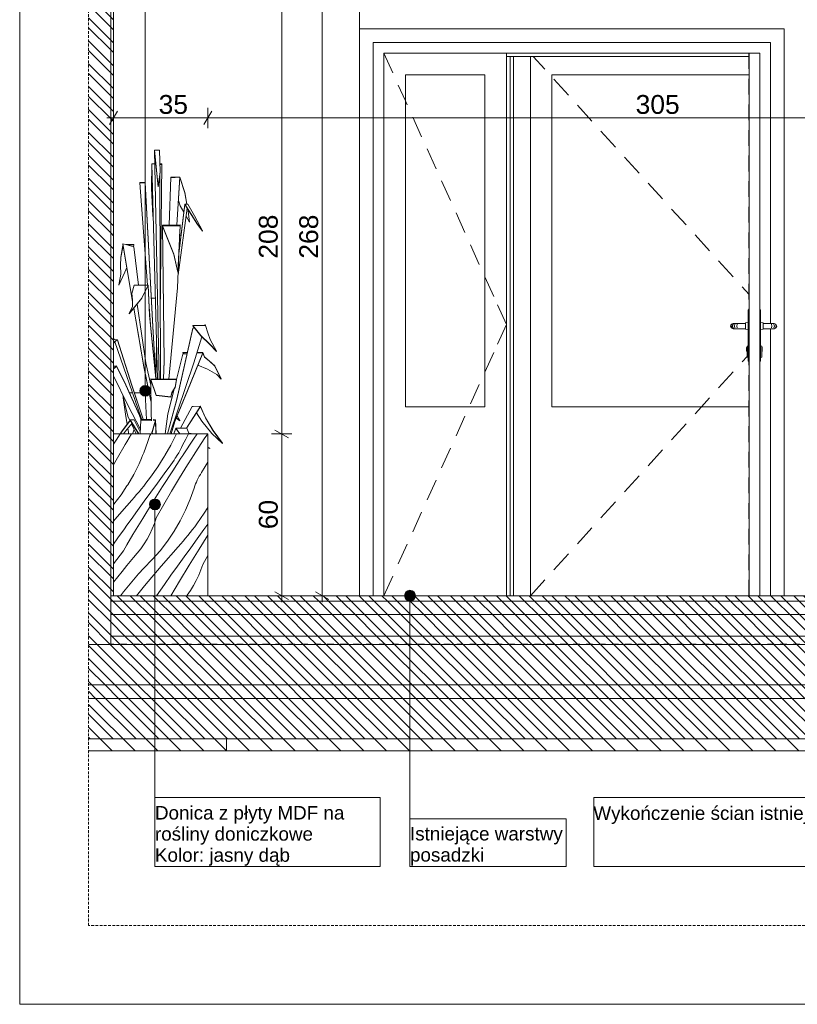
# Model space of a CAD drawing. Extents: x 180 to 5640, y 54 to 2910.
# Tile 1 of 20: x 180 to 1622, y 60 to 1886. Entities that reach past the tile are written whole.
import ezdxf
from ezdxf.xclip import XClip

# ---------------------------------------------------------------- set-up
doc = ezdxf.new("R2010")
doc.units = 0
doc.header["$MEASUREMENT"] = 0
doc.header["$XCLIPFRAME"] = 0
doc.linetypes.add('Przerywana', pattern=[48, 24, -24])
doc.linetypes.add('Przerywana długa', pattern=[78, 50, -28])
for name, color, linetype in [('220-A Ściany', 7, 'Continuous'), ('230-A Ściany działowe', 7, 'Continuous'), ('320-W Umeblowanie', 7, 'Continuous'), ('380-W Istniejące elementy_ rury_ skrzynki', 7, 'Continuous'), ('399-W Wymiary i opisy', 7, 'Continuous'), ('420-K Ściany', 7, 'Continuous'), ('460-K Stropy', 7, 'Continuous'), ('810-G Ogólne', 7, 'Continuous'), ('820-G Rysunki Obrazki', 7, 'Continuous'), ('824-G Wypełnienia RŚ', 7, 'Continuous'), ('840-G Znaczniki ogólne', 7, 'Continuous')]:
    doc.layers.add(name, color=color, linetype=linetype)
doc.styles.add('STYL_AUTOMATYCZNY_2', font='arial.ttf')
doc.styles.add('STYL_AUTOMATYCZNY_3', font='arial.ttf')
pattern_1 = [(135, (-1693.87, 817.59), (21.2132, 21.2132), [])]

# ---------------------------------------------------------------- blocks, each defined once
blk = doc.blocks.new('*X2')
at = {"layer": '320-W Umeblowanie', "color": 94, "linetype": 'Continuous', "lineweight": 0, "ltscale": 0.5}
for p, q in [((358.8, 1106.2), (366.2, 1117.6)), ((353.9, 1098.3), (358.8, 1106.2)), ((361.2, 1073), (375.6, 1097.7)), ((375.6, 1097.7), (378.9, 1103.2)), ((353.9, 1060.1), (361.2, 1073)), ((354.3, 987.4), (367.9, 1004.9)), ((367.9, 1004.9), (378.9, 1021.1)), ((356.2, 958.8), (378.9, 984.5)), ((353.9, 956.1), (356.2, 958.8)), ((362.1, 924.7), (374.3, 941.7)), ((374.3, 941.7), (378.9, 948.1)), ((353.9, 913.2), (362.1, 924.7)), ((353.9, 876.7), (372.2, 900.8)), ((372.2, 900.8), (378.9, 912.1)), ((353.9, 842.5), (369.9, 862.6)), ((369.9, 862.6), (378.9, 873.6)), ((366.8, 817.6), (372.5, 824.7)), ((372.5, 824.7), (378.9, 832.4))]:
    blk.add_line(p, q, dxfattribs=at)
blk = doc.blocks.new('*X5')
at = {"layer": '320-W Umeblowanie', "color": 94, "linetype": 'Continuous', "lineweight": 0, "ltscale": 0.5}
for p, q in [((405.9, 1072.6), (408, 1077.6)), ((449.1, 1077.6), (448.5, 1076.5)), ((469.2, 1073.5), (472, 1078.1)), ((479, 1072.6), (482.3, 1077.6)), ((499.2, 1072.6), (502.4, 1077.6)), ((448.5, 1076.5), (446, 1072.6)), ((468.6, 1072.6), (469.2, 1073.5))]:
    blk.add_line(p, q, dxfattribs=at)
blk = doc.blocks.new('*X6')
at = {"layer": '320-W Umeblowanie', "color": 94, "linetype": 'Continuous', "lineweight": 0, "ltscale": 0.5}
for p, q in [((378.9, 1103.2), (387.5, 1117.6)), ((420.1, 1111), (421.6, 1114.7)), ((421.6, 1114.7), (422.9, 1117.6)), ((470.9, 1117.8), (460.2, 1096.9)), ((493.3, 1117.6), (488.1, 1107.8)), ((502.2, 1107.7), (508.9, 1117.6)), ((522.2, 1108.4), (528.9, 1117.6)), ((410.2, 1082.6), (417.5, 1103.6)), ((417.5, 1103.6), (418.7, 1107.3)), ((418.7, 1107.3), (420.1, 1111)), ((460.2, 1096.9), (449.1, 1077.6)), ((479.8, 1092.2), (482.2, 1097)), ((488.1, 1107.8), (482.2, 1097)), ((482.9, 1078.6), (502.2, 1107.7)), ((506.7, 1084.5), (522.2, 1108.4)), ((408, 1077.6), (410.2, 1082.6)), ((472, 1078.1), (474.8, 1082.7)), ((474.8, 1082.7), (477.4, 1087.4)), ((477.4, 1087.4), (479.8, 1092.2)), ((482.3, 1077.6), (482.9, 1078.6)), ((502.4, 1077.6), (506.7, 1084.5)), ((391.6, 1042.4), (401.5, 1062.2)), ((401.5, 1062.2), (405.9, 1072.6)), ((446, 1072.6), (435.9, 1056.6)), ((447.8, 1043.3), (460.1, 1060.2)), ((460.1, 1060.2), (463.3, 1064.5)), ((463.3, 1064.5), (466.3, 1069)), ((463.9, 1049.3), (479, 1072.6)), ((466.3, 1069), (468.6, 1072.6)), ((476.5, 1036), (491.4, 1060.3)), ((491.4, 1060.3), (499.2, 1072.6)), ((524, 1057.2), (528.9, 1065.1)), ((380.4, 1023.2), (391.6, 1042.4)), ((435.9, 1056.6), (422.5, 1037.3)), ((435.5, 1026.4), (447.8, 1043.3)), ((445, 1019.9), (463.9, 1049.3)), ((513.1, 1039.1), (515.1, 1042.5)), ((515.1, 1042.5), (517.2, 1045.8)), ((517.2, 1045.8), (524, 1057.2)), ((378.9, 1021.1), (380.4, 1023.2)), ((410, 1020.9), (414.2, 1026.3)), ((414.2, 1026.3), (418.4, 1031.8)), ((418.4, 1031.8), (422.5, 1037.3)), ((423.2, 1009.5), (435.5, 1026.4)), ((461.8, 1011.4), (476.5, 1036)), ((504.9, 1021.1), (506.3, 1024.8)), ((506.3, 1024.8), (507.8, 1028.4)), ((507.8, 1028.4), (509.4, 1032)), ((509.4, 1032), (511.2, 1035.6)), ((511.2, 1035.6), (513.1, 1039.1)), ((392.4, 999.8), (396.9, 1005)), ((396.9, 1005), (401.3, 1010.2)), ((401.3, 1010.2), (405.7, 1015.5)), ((405.7, 1015.5), (410, 1020.9)), ((410.9, 992.6), (423.2, 1009.5)), ((426.5, 990.4), (445, 1019.9)), ((447.4, 986.8), (461.8, 1011.4)), ((496.4, 996.4), (503.7, 1017.3)), ((503.7, 1017.3), (504.9, 1021.1)), ((378.9, 984.5), (387.8, 994.6)), ((387.8, 994.6), (392.4, 999.8)), ((398.7, 975.7), (410.9, 992.6)), ((408.1, 960.7), (426.5, 990.4)), ((433.3, 961.9), (447.4, 986.8)), ((487.7, 976), (496.4, 996.4)), ((386.5, 958.7), (398.7, 975.7)), ((477.8, 956.2), (487.7, 976)), ((522.1, 970.4), (508.7, 951.1)), ((528.9, 981.1), (522.1, 970.4)), ((378.9, 948.1), (386.5, 958.7)), ((390, 930.8), (408.1, 960.7)), ((425.9, 941.8), (429.9, 951.7)), ((429.9, 951.7), (433.3, 961.9)), ((466.6, 937), (477.8, 956.2)), ((504.6, 945.6), (508.7, 951.1)), ((521.7, 940.2), (528.9, 950.1)), ((416.3, 922.6), (421.3, 932)), ((421.3, 932), (425.9, 941.8)), ((454.1, 918.7), (466.6, 937)), ((491.9, 929.3), (496.2, 934.7)), ((496.2, 934.7), (500.4, 940.1)), ((500.4, 940.1), (504.6, 945.6)), ((509.4, 923.3), (521.7, 940.2)), ((378.9, 912.1), (390, 930.8)), ((404.5, 904.7), (410.6, 913.5)), ((410.6, 913.5), (416.3, 922.6)), ((440.5, 901.1), (454.1, 918.7)), ((474, 908.4), (478.6, 913.6)), ((478.6, 913.6), (483.1, 918.8)), ((483.1, 918.8), (487.5, 924)), ((487.5, 924), (491.9, 929.3)), ((497.1, 906.4), (509.4, 923.3)), ((512.7, 904.2), (528.9, 930)), ((390.8, 888.2), (397.9, 896.2)), ((397.9, 896.2), (404.5, 904.7)), ((425.8, 884.5), (440.5, 901.1)), ((442.4, 872.6), (474, 908.4)), ((484.9, 889.5), (497.1, 906.4)), ((494.3, 874.5), (512.7, 904.2)), ((378.9, 873.6), (390.8, 888.2)), ((410, 868.9), (425.8, 884.5)), ((472.7, 872.5), (484.9, 889.5)), ((519.5, 875.7), (528.9, 892.2)), ((400.5, 858), (410, 868.9)), ((411.6, 836), (442.4, 872.6)), ((460.5, 855.5), (472.7, 872.5)), ((476.2, 844.6), (494.3, 874.5)), ((512.1, 855.6), (516.1, 865.5)), ((516.1, 865.5), (519.5, 875.7)), ((381.8, 835.9), (391.1, 847)), ((391.1, 847), (400.5, 858)), ((448.4, 838.5), (460.5, 855.5)), ((460.2, 817.6), (476.2, 844.6)), ((502.5, 836.4), (507.5, 845.8)), ((507.5, 845.8), (512.1, 855.6)), ((378.9, 832.4), (381.8, 835.9)), ((396.9, 817.6), (411.6, 836)), ((433.4, 817.6), (448.4, 838.5)), ((490.7, 818.5), (496.8, 827.3)), ((496.8, 827.3), (502.5, 836.4)), ((490, 817.6), (490.7, 818.5))]:
    blk.add_line(p, q, dxfattribs=at)
blk = doc.blocks.new('Rysunek_1_1', base_point=(-1693.9, 817.6))
at = {"layer": '220-A Ściany', "linetype": 'Continuous', "lineweight": 13}
h = blk.add_hatch(dxfattribs=at)
h.set_pattern_fill('Ściany_istniejące_0001', color=8, style=0, pattern_type=2)
h.set_pattern_definition(pattern_1)
h.paths.add_polyline_path([(348.9, 2167.5), (307.7, 2167.5), (307.7, 727.3), (348.9, 727.3), (348.9, 817.6), (348.9, 2157.5)])
h = blk.add_hatch(dxfattribs=at)
h.set_pattern_fill('Ściany_istniejące_0001', color=8, style=0, pattern_type=2)
h.set_pattern_definition(pattern_1)
h.paths.add_polyline_path([(353.9, 2157.5), (348.9, 2157.5), (348.9, 817.6), (353.9, 817.6)])
at = {"layer": '460-K Stropy', "linetype": 'Continuous', "lineweight": 13}
h = blk.add_hatch(dxfattribs=at)
h.set_pattern_fill('Ściany_istniejące_0001', color=8, style=0, pattern_type=2)
h.set_pattern_definition(pattern_1)
h.paths.add_polyline_path([(348.9, 807.6), (2061.8, 807.6), (2061.8, 817.6), (348.9, 817.6)])
h = blk.add_hatch(dxfattribs=at)
h.set_pattern_fill('Ściany_istniejące_0001', color=8, style=0, pattern_type=2)
h.set_pattern_definition(pattern_1)
h.paths.add_polyline_path([(2061.8, 807.6), (348.9, 807.6), (348.9, 782.6), (2106.4, 782.6), (2106.4, 807.6), (2091.8, 807.6)])
h = blk.add_hatch(dxfattribs=at)
h.set_pattern_fill('Ściany_istniejące_0001', color=8, style=0, pattern_type=2)
h.set_pattern_definition(pattern_1)
h.paths.add_polyline_path([(2106.4, 782.6), (348.9, 782.6), (348.9, 742.6), (2106.4, 742.6)])
h = blk.add_hatch(dxfattribs=at)
h.set_pattern_fill('Ściany_istniejące_0001', color=8, style=0, pattern_type=2)
h.set_pattern_definition(pattern_1)
h.paths.add_polyline_path([(2106.4, 742.6), (348.9, 742.6), (348.9, 727.6), (2106.4, 727.6)])
h = blk.add_hatch(dxfattribs=at)
h.set_pattern_fill('Ściany_istniejące_0001', color=8, style=0, pattern_type=2)
h.set_pattern_definition(pattern_1)
h.paths.add_polyline_path([(307.7, 727.3), (307.7, 652.3), (2173.5, 652.3), (2173.5, 727.3), (2106.4, 727.3), (348.9, 727.3)])
h = blk.add_hatch(dxfattribs=at)
h.set_pattern_fill('Ściany_istniejące_0001', color=8, style=0, pattern_type=2)
h.set_pattern_definition(pattern_1)
h.paths.add_polyline_path([(348.9, 727.3), (2106.4, 727.3), (2106.4, 727.6), (348.9, 727.6)])
h = blk.add_hatch(dxfattribs=at)
h.set_pattern_fill('Ściany_istniejące_0001', color=8, style=0, pattern_type=2)
h.set_pattern_definition(pattern_1)
h.paths.add_polyline_path([(2173.5, 652.3), (307.7, 652.3), (307.7, 627.3), (2173.5, 627.3)])
h = blk.add_hatch(dxfattribs=at)
h.set_pattern_fill('Ściany_istniejące_0001', color=8, style=0, pattern_type=2)
h.set_pattern_definition(pattern_1)
h.paths.add_polyline_path([(2173.5, 627.3), (307.7, 627.3), (307.7, 552.3), (2173.5, 552.3)])
at = {"layer": '820-G Rysunki Obrazki', "linetype": 'Continuous', "lineweight": 13}
for points in [[(402.9, 1197.5), (403.7, 1193.7), (405.8, 1190.4), (409.1, 1188.3), (412.9, 1187.5), (416.7, 1188.3), (420, 1190.4), (422.2, 1193.7), (422.9, 1197.5), (422.2, 1201.3), (420, 1204.6), (416.7, 1206.7), (412.9, 1207.5), (409.1, 1206.7), (405.8, 1204.6), (403.7, 1201.3)], [(420.8, 986.9), (421.6, 983), (423.8, 979.8), (427, 977.6), (430.8, 976.9), (434.7, 977.6), (437.9, 979.8), (440.1, 983), (440.8, 986.9), (440.1, 990.7), (437.9, 993.9), (434.7, 996.1), (430.8, 996.9), (427, 996.1), (423.8, 993.9), (421.6, 990.7)], [(893.7, 817.6), (894.4, 813.8), (896.6, 810.5), (899.9, 808.4), (903.7, 807.6), (907.5, 808.4), (910.8, 810.5), (912.9, 813.8), (913.7, 817.6), (912.9, 821.4), (910.8, 824.7), (907.5, 826.8), (903.7, 827.6), (899.9, 826.8), (896.6, 824.7), (894.4, 821.4)]]:
    blk.add_hatch(color=154, dxfattribs=at).paths.add_polyline_path(points)
at = {"layer": '824-G Wypełnienia RŚ', "linetype": 'Continuous', "lineweight": 13}
h = blk.add_hatch(dxfattribs=at)
h.set_pattern_fill('_Poza_zakresem_opracowan_3E', color=8, style=0, pattern_type=2)
h.set_pattern_definition([(135, (154.63, 684.32), (21.2132, 21.2132), [])])
h.paths.add_polyline_path([(2173.4, 2317.6), (307.7, 2317.6), (307.7, 529.9), (2173.4, 530.5), (2173.4, 2157.5), (2173.4, 2167.5)])
h.paths.add_polyline_path([(353.9, 2157.5), (2091.8, 2157.5), (2091.8, 817.6), (353.9, 817.6)], flags=0)
at = {"layer": '220-A Ściany', "color": 7, "linetype": 'Continuous', "lineweight": 13, "ltscale": 0.5}
for p, q in [((353.9, 2157.5), (353.9, 1117.6)), ((348.9, 727.3), (307.7, 727.3))]:
    blk.add_line(p, q, dxfattribs=at)
at = {"layer": '220-A Ściany', "color": 7, "linetype": 'Continuous', "lineweight": 13, "ltscale": 0.5, "flags": 128}
blk.add_lwpolyline([(348.9, 2167.5), (348.9, 2157.5), (348.9, 817.6), (348.9, 807.6), (348.9, 782.6), (348.9, 742.6), (348.9, 727.6), (348.9, 727.3)], dxfattribs=at)
at = {"layer": '230-A Ściany działowe', "color": 7, "linetype": 'Continuous', "lineweight": 13, "ltscale": 0.5}
for p, q in [((1597.4, 1868.6), (810.4, 1868.6)), ((1597.4, 817.6), (1597.4, 1868.6)), ((835.4, 817.6), (835.4, 1843.6)), ((835.4, 1843.6), (1572.4, 1843.6)), ((1572.4, 1843.6), (1572.4, 1322.6)), ((855.4, 1823.6), (871.8, 1787.1)), ((855.4, 1823.6), (855.4, 1783.6)), ((1082.4, 1823.6), (855.4, 1823.6)), ((1082.4, 1783.6), (1082.4, 1823.6)), ((1532.4, 1823.6), (1082.4, 1823.6)), ((1532.4, 1817.6), (1082.4, 1817.6)), ((1532.3, 1823.6), (1532.3, 1794.4)), ((1532.4, 1783.6), (1532.4, 1823.6)), ((1552.4, 1823.6), (1532.4, 1823.6)), ((1552.4, 1783.6), (1552.4, 1823.6)), ((1552.4, 1823.6), (1552.4, 1794.4)), ((855.4, 1783.6), (855.4, 1167.6)), ((895.4, 1167.6), (895.4, 1783.6)), ((895.4, 1783.6), (1042.4, 1783.6)), ((1042.4, 1783.6), (1042.4, 1167.6)), ((1082.4, 1167.6), (1082.4, 1783.6)), ((1532.3, 1776.1), (1532.3, 1746.9)), ((1532.4, 1167.6), (1532.4, 1783.6)), ((1552.4, 1167.6), (1552.4, 1783.6)), ((1552.4, 1776.1), (1552.4, 1746.9)), ((882.1, 1764.3), (895.4, 1735)), ((895.4, 1735), (898.6, 1727.9)), ((1532.3, 1728.6), (1532.3, 1699.4)), ((1552.4, 1728.6), (1552.4, 1699.4)), ((908.9, 1705.1), (925.3, 1668.6)), ((1532.3, 1681.1), (1532.3, 1651.9)), ((1552.4, 1681.1), (1552.4, 1651.9)), ((935.6, 1645.9), (952, 1609.4)), ((1532.3, 1633.6), (1532.3, 1604.4)), ((1552.4, 1633.6), (1552.4, 1604.4)), ((962.3, 1586.6), (978.8, 1550.1)), ((1532.3, 1586.1), (1532.3, 1556.9)), ((1552.4, 1586.1), (1552.4, 1556.9)), ((1532.3, 1538.6), (1532.3, 1509.4)), ((1552.4, 1538.6), (1552.4, 1509.4)), ((989.1, 1527.4), (1005.5, 1490.9)), ((1532.3, 1491.1), (1532.3, 1461.9)), ((1552.4, 1491.1), (1552.4, 1461.9)), ((1015.8, 1468.1), (1032.3, 1431.7)), ((1532.3, 1443.6), (1532.3, 1414.4)), ((1552.4, 1443.6), (1552.4, 1414.4)), ((1042.5, 1408.9), (1059, 1372.4)), ((1532.3, 1396.1), (1532.3, 1366.9)), ((1552.4, 1396.1), (1552.4, 1366.9)), ((1065.9, 1357), (1082.4, 1320.6)), ((1530.9, 1252.6), (1530.9, 1347.6)), ((1532.4, 1347.6), (1530.9, 1347.6)), ((1532.3, 1349.8), (1532.3, 1347.6)), ((1552.4, 1349.8), (1552.4, 1347.6)), ((1552.4, 1347.6), (1553.9, 1347.6)), ((1553.9, 1252.6), (1553.9, 1347.6)), ((1065.9, 1284.1), (1082.4, 1320.6)), ((1500.9, 1317.6), (1502.3, 1321.1)), ((1502.3, 1314.1), (1500.9, 1317.6)), ((1501.9, 1317.6), (1503.3, 1321.1)), ((1503.3, 1314.1), (1501.9, 1317.6)), ((1502.3, 1321.1), (1505.9, 1322.6)), ((1505.2, 1317.6), (1506.3, 1321.1)), ((1506.3, 1314.1), (1505.2, 1317.6)), ((1506.6, 1322.6), (1505.9, 1322.6)), ((1508.8, 1322.6), (1506.6, 1322.6)), ((1512.1, 1322.6), (1508.8, 1322.6)), ((1510.1, 1317.6), (1510.7, 1321.1)), ((1510.7, 1314.1), (1510.1, 1317.6)), ((1515.9, 1322.6), (1512.1, 1322.6)), ((1525.9, 1322.6), (1515.9, 1322.6)), ((1525.9, 1323.6), (1530.9, 1324.1)), ((1525.9, 1322.8), (1525.9, 1323.6)), ((1525.9, 1320.6), (1525.9, 1322.8)), ((1525.9, 1317.6), (1525.9, 1320.6)), ((1525.9, 1314.6), (1525.9, 1317.6)), ((1525.9, 1312.4), (1525.9, 1314.6)), ((1532.3, 1332.1), (1532.3, 1320.6)), ((1532.3, 1309.1), (1532.3, 1320.6)), ((1552.4, 1332.1), (1552.4, 1320.6)), ((1552.4, 1309.1), (1552.4, 1320.6)), ((1558.9, 1323.6), (1553.9, 1324.1)), ((1558.9, 1322.8), (1558.9, 1323.6)), ((1558.9, 1320.6), (1558.9, 1322.8)), ((1558.9, 1322.6), (1568.9, 1322.6)), ((1558.9, 1317.6), (1558.9, 1320.6)), ((1558.9, 1314.6), (1558.9, 1317.6)), ((1558.9, 1312.4), (1558.9, 1314.6)), ((1568.9, 1322.6), (1572.7, 1322.6)), ((1572.7, 1322.6), (1576, 1322.6)), ((1574.7, 1317.6), (1574.1, 1321.1)), ((1574.1, 1314.1), (1574.7, 1317.6)), ((1576, 1322.6), (1578.1, 1322.6)), ((1578.1, 1322.6), (1578.9, 1322.6)), ((1579.6, 1317.6), (1578.5, 1321.1)), ((1578.5, 1314.1), (1579.6, 1317.6)), ((1582.4, 1321.1), (1578.9, 1322.6)), ((1582.8, 1317.6), (1581.5, 1321.1)), ((1581.5, 1314.1), (1582.8, 1317.6)), ((1583.9, 1317.6), (1582.4, 1321.1)), ((1582.4, 1314.1), (1583.9, 1317.6)), ((1505.9, 1312.6), (1502.3, 1314.1)), ((1506.6, 1312.6), (1505.9, 1312.6)), ((1508.8, 1312.6), (1506.6, 1312.6)), ((1512.1, 1312.6), (1508.8, 1312.6)), ((1515.9, 1312.6), (1512.1, 1312.6)), ((1525.9, 1312.6), (1515.9, 1312.6)), ((1525.9, 1311.6), (1525.9, 1312.4)), ((1525.9, 1311.6), (1530.9, 1311.1)), ((1558.9, 1311.6), (1553.9, 1311.1)), ((1558.9, 1312.6), (1568.9, 1312.6)), ((1558.9, 1311.6), (1558.9, 1312.4)), ((1568.9, 1312.6), (1572.7, 1312.6)), ((1572.4, 1312.6), (1572.4, 817.6)), ((1572.7, 1312.6), (1576, 1312.6)), ((1576, 1312.6), (1578.1, 1312.6)), ((1578.1, 1312.6), (1578.9, 1312.6)), ((1578.9, 1312.6), (1582.4, 1314.1)), ((1527.9, 1278.1), (1528.9, 1278.6)), ((1527.9, 1277.1), (1527.9, 1278.1)), ((1528.9, 1280.1), (1530.9, 1281.1)), ((1528.9, 1278.7), (1528.9, 1280.1)), ((1528.9, 1275.1), (1528.9, 1278.7)), ((1555.9, 1280.1), (1553.9, 1281.1)), ((1555.9, 1278.7), (1555.9, 1280.1)), ((1555.9, 1275.1), (1555.9, 1278.7)), ((1556.9, 1278.1), (1555.9, 1278.6)), ((1556.9, 1277.1), (1556.9, 1278.1)), ((1042.5, 1232.3), (1059, 1268.8)), ((1527.9, 1274.6), (1527.9, 1277.1)), ((1527.9, 1272.1), (1527.9, 1274.6)), ((1527.9, 1271.1), (1527.9, 1272.1)), ((1527.9, 1271.1), (1528.9, 1270.6)), ((1528.9, 1270.1), (1528.9, 1275.1)), ((1528.9, 1265.1), (1528.9, 1270.1)), ((1528.9, 1261.4), (1528.9, 1265.1)), ((1528.9, 1260.1), (1528.9, 1261.4)), ((1528.9, 1260.1), (1530.9, 1259.1)), ((1555.9, 1260.1), (1553.9, 1259.1)), ((1555.9, 1270.1), (1555.9, 1275.1)), ((1556.9, 1271.1), (1555.9, 1270.6)), ((1555.9, 1265.1), (1555.9, 1270.1)), ((1555.9, 1261.4), (1555.9, 1265.1)), ((1555.9, 1260.1), (1555.9, 1261.4)), ((1556.9, 1274.6), (1556.9, 1277.1)), ((1556.9, 1272.1), (1556.9, 1274.6)), ((1556.9, 1271.1), (1556.9, 1272.1)), ((1532.4, 1252.6), (1530.9, 1252.6)), ((1532.3, 1245), (1532.3, 1252.6)), ((1552.4, 1245), (1552.4, 1252.6)), ((1552.4, 1252.6), (1553.9, 1252.6)), ((1532.3, 1197.5), (1532.3, 1226.8)), ((1552.4, 1197.5), (1552.4, 1226.8)), ((1015.8, 1173.1), (1032.3, 1209.5)), ((1532.3, 1150), (1532.3, 1179.3)), ((1552.4, 1150), (1552.4, 1179.3)), ((855.4, 1167.6), (855.4, 817.6)), ((1042.4, 1167.6), (895.4, 1167.6)), ((989.1, 1113.8), (1005.5, 1150.3)), ((1082.4, 817.6), (1082.4, 1167.6)), ((1532.4, 817.6), (1532.4, 1167.6)), ((1552.4, 817.6), (1552.4, 1167.6)), ((1532.3, 1102.5), (1532.3, 1131.8)), ((1552.4, 1102.5), (1552.4, 1131.8)), ((962.3, 1054.6), (978.8, 1091)), ((1532.3, 1055.1), (1532.3, 1084.3)), ((1552.4, 1055.1), (1552.4, 1084.3)), ((935.6, 995.3), (952, 1031.8)), ((1532.3, 1007.6), (1532.3, 1036.8)), ((1552.4, 1007.6), (1552.4, 1036.8)), ((1532.3, 960.1), (1532.3, 989.3)), ((1552.4, 960.1), (1552.4, 989.3)), ((908.9, 936.1), (925.3, 972.5)), ((1532.3, 912.6), (1532.3, 941.8)), ((1552.4, 912.6), (1552.4, 941.8)), ((882.1, 876.8), (898.6, 913.3)), ((1532.3, 865.1), (1532.3, 894.3)), ((1552.4, 865.1), (1552.4, 894.3)), ((855.4, 817.6), (871.8, 854)), ((1532.3, 817.6), (1532.3, 846.8)), ((1552.4, 817.6), (1552.4, 846.8))]:
    blk.add_line(p, q, dxfattribs=at)
at = {"layer": '320-W Umeblowanie', "color": 94, "linetype": 'Continuous', "lineweight": 0, "ltscale": 0.5}
for p, q in [((353.9, 1117.6), (353.9, 817.6)), ((378.9, 1117.6), (353.9, 1117.6)), ((528.9, 1117.6), (378.9, 1117.6)), ((528.9, 1117.6), (528.9, 817.6)), ((378.9, 817.6), (353.9, 817.6)), ((528.9, 817.6), (378.9, 817.6))]:
    blk.add_line(p, q, dxfattribs=at)
at = {"layer": '380-W Istniejące elementy_ rury_ skrzynki', "color": 150, "linetype": 'Continuous', "lineweight": 13, "ltscale": 0.5}
for p, q in [((439.5, 1643.6), (429.8, 1643.6)), ((429.8, 1643.6), (437, 1576.5)), ((429.8, 1643.1), (429.8, 1643.6)), ((429.8, 1643.1), (437, 1576)), ((438.6, 1219.6), (429.8, 1643.1)), ((440.3, 1603.4), (439.5, 1643.6)), ((424.3, 1573.7), (424.8, 1618.6)), ((424.3, 1573.2), (424.8, 1618.1)), ((424.8, 1618.6), (430.3, 1618)), ((424.8, 1618.6), (435.5, 1219.7)), ((430.3, 1618.6), (424.8, 1618.6)), ((424.8, 1618.1), (424.8, 1618.6)), ((424.8, 1618.1), (424.8, 1618.1)), ((424.8, 1618.1), (435.5, 1219.7)), ((443.7, 1618.6), (440, 1618.6)), ((440, 1616.9), (443.6, 1616.5)), ((440.5, 1339.2), (443.7, 1618.6)), ((440.5, 1338.8), (443.7, 1618.1)), ((443.6, 1616.5), (443.7, 1616.4)), ((443.6, 1615.9), (443.7, 1615.9)), ((443.7, 1615.9), (443.6, 1615.8)), ((443.7, 1618.1), (443.7, 1618.6)), ((443.7, 1615.9), (443.7, 1616.4)), ((437, 1576.5), (440.3, 1603.4)), ((437, 1576), (440.3, 1602.9)), ((439.6, 1597.3), (440.9, 1219.6)), ((439.6, 1597.3), (439.6, 1597.3)), ((440.3, 1602.9), (440.3, 1603.4)), ((460.1, 1593.6), (457.2, 1504.9)), ((477.2, 1593.6), (460.1, 1593.6)), ((460.1, 1592.6), (477.2, 1593.5)), ((471.3, 1505.1), (477.2, 1593.6)), ((471.4, 1505.1), (477.2, 1593.1)), ((477.2, 1593.6), (477.2, 1593.6)), ((477.2, 1593.1), (477.2, 1593.5)), ((477.2, 1593.5), (486.1, 1565.1)), ((477.2, 1593), (477.2, 1593.1)), ((477.2, 1593), (477.2, 1593)), ((477.2, 1593), (486.1, 1564.6)), ((402.9, 1583.5), (412.7, 1583.5)), ((402.9, 1583), (402.9, 1583.5)), ((402.9, 1583), (412.7, 1583)), ((417.1, 1393.4), (402.9, 1583)), ((412.7, 1583.5), (426.2, 1327.7)), ((412.7, 1583), (412.7, 1583.5)), ((412.7, 1583), (426.2, 1327.2)), ((424.3, 1573.2), (424.3, 1573.7)), ((426.6, 1522.1), (424.3, 1573.2)), ((437, 1576), (437, 1576.5)), ((486.1, 1565.1), (490, 1543.5)), ((486.1, 1564.6), (486.1, 1565.1)), ((486.1, 1564.6), (489.9, 1543.5)), ((490.8, 1536), (473.6, 1412.3)), ((477.8, 1540.6), (474.4, 1550.6)), ((475.3, 1452.6), (486.3, 1543.5)), ((475.3, 1451.8), (486.3, 1543)), ((484.5, 1528.7), (477.8, 1540.6)), ((486.3, 1543.5), (491.7, 1543.5)), ((486.3, 1543.5), (509.8, 1506.5)), ((486.3, 1543), (486.3, 1543.5)), ((486.3, 1543), (509.8, 1506)), ((491.5, 1534.9), (494.9, 1510.3)), ((491.6, 1534.7), (494.9, 1510.8)), ((504.2, 1521.8), (491.7, 1543.5)), ((427.5, 1518), (426.6, 1522.1)), ((494.9, 1510.3), (488.7, 1521.3)), ((519, 1494), (504.2, 1521.8)), ((445, 1504.6), (477.5, 1505.3)), ((445, 1504.1), (477.5, 1504.8)), ((445, 1504.1), (445, 1504.6)), ((445, 1503.5), (445, 1504.1)), ((445, 1503.5), (465.7, 1450.8)), ((477.5, 1503.5), (445, 1503.5)), ((445, 1503), (445, 1503.5)), ((445, 1503), (465.7, 1450.3)), ((447.6, 1252.6), (445, 1503)), ((473, 1417.8), (477.5, 1503.5)), ((473, 1417.3), (477.5, 1503)), ((477.5, 1504.8), (477.4, 1503.5)), ((477.5, 1504.8), (477.5, 1505.3)), ((477.5, 1503), (477.5, 1503.5)), ((494.9, 1510.3), (494.9, 1510.8)), ((509.8, 1506.5), (519, 1494)), ((509.8, 1506), (509.8, 1506.5)), ((509.8, 1506), (519, 1493.5)), ((477.1, 1496.1), (472.6, 1388.6)), ((519, 1493.5), (519, 1494)), ((367.8, 1445.4), (371.5, 1467)), ((367.8, 1444.9), (371.6, 1466.7)), ((371.1, 1470), (389.3, 1363.4)), ((376.6, 1468.5), (371.1, 1470)), ((371.1, 1469.5), (371.1, 1470)), ((371.1, 1469.5), (389.3, 1362.9)), ((376.6, 1468.5), (391.9, 1468.5)), ((378.4, 1468), (376.6, 1468.5)), ((378.4, 1468), (391.9, 1468)), ((391.9, 1464.2), (378.4, 1468)), ((391.9, 1468), (390.9, 1464.4)), ((391.9, 1468), (391.9, 1468.5)), ((400, 1393.4), (391.9, 1464.2)), ((367.1, 1430.7), (367.8, 1445.4)), ((367.1, 1430.2), (367.8, 1444.9)), ((367.8, 1444.9), (367.8, 1445.4)), ((465.7, 1450.8), (473, 1417.8)), ((465.7, 1450.3), (465.7, 1450.8)), ((465.7, 1450.3), (473, 1417.3)), ((367.1, 1430.2), (367.1, 1430.7)), ((367.4, 1413.6), (367.1, 1430.2)), ((378.5, 1426.3), (375.2, 1417.8)), ((375.2, 1417.8), (363.7, 1393.6)), ((363.7, 1394.1), (367.4, 1414.1)), ((363.7, 1393.6), (367.4, 1413.6)), ((473, 1417.3), (473, 1417.8)), ((363.7, 1393.6), (363.7, 1394.1)), ((392.5, 1393.4), (387.9, 1377.8)), ((418.2, 1393.4), (392.5, 1393.4)), ((406.5, 1369.5), (418.2, 1393.4)), ((406.5, 1369), (418.2, 1392.9)), ((418.2, 1392.9), (418.2, 1393.4)), ((418.2, 1393.4), (420.8, 1338.5)), ((418.2, 1392.9), (420.8, 1338)), ((472.6, 1388.6), (456.7, 1219.3)), ((383.1, 1340.8), (406.5, 1369.5)), ((387.9, 1377.8), (389.2, 1366.2)), ((387.9, 1377.3), (387.9, 1377.8)), ((387.9, 1377.3), (389.2, 1365.7)), ((406.5, 1369), (406.5, 1369.5)), ((431.5, 1369.3), (424.1, 1369.1)), ((383.1, 1340.3), (406.5, 1369)), ((389.4, 1354), (383.1, 1340.8)), ((389.2, 1366.2), (389.4, 1354)), ((389.2, 1365.7), (389.2, 1366.2)), ((389.2, 1365.7), (389.4, 1354)), ((413.9, 1249.7), (397.7, 1358.2)), ((422.6, 1320.7), (420.1, 1353.5)), ((383.1, 1340.3), (383.1, 1340.8)), ((391.4, 1350.5), (409.9, 1242)), ((391.5, 1350.6), (409.9, 1242.5)), ((420.8, 1338.5), (432.3, 1219.8)), ((420.8, 1338), (420.8, 1338.5)), ((420.8, 1338), (432.3, 1219.8)), ((426.2, 1327.7), (432.6, 1219.8)), ((426.2, 1327.2), (426.2, 1327.7)), ((426.2, 1327.2), (432.6, 1219.8)), ((500.9, 1318.4), (515.8, 1299.9)), ((519.4, 1318.4), (500.9, 1318.4)), ((500.9, 1317.9), (500.9, 1318.4)), ((500.9, 1317.9), (515.8, 1299.4)), ((519.4, 1318.4), (524.5, 1319.6)), ((521.4, 1318.4), (519.4, 1318.4)), ((521.4, 1318.4), (524.5, 1319.1)), ((524.5, 1318.4), (521.4, 1318.4)), ((524.5, 1319.1), (524.3, 1318.4)), ((524.5, 1319.1), (524.5, 1319.6)), ((529, 1305.1), (524.5, 1318.4)), ((471.5, 1182.2), (500.9, 1313.8)), ((471.5, 1181.7), (500.9, 1313.3)), ((500.9, 1313.8), (503.6, 1314.5)), ((500.9, 1313.3), (504, 1314)), ((500.9, 1313.3), (500.9, 1313.8)), ((517.9, 1297.5), (503.1, 1249.1)), ((515.8, 1299.9), (532.1, 1284.6)), ((515.8, 1299.4), (515.8, 1299.9)), ((515.8, 1299.4), (532.1, 1284.1)), ((532.9, 1292.5), (529, 1305.1)), ((355.9, 1293.3), (353.9, 1291.5)), ((353.9, 1286.3), (360, 1292.3)), ((353.9, 1285.8), (360, 1291.8)), ((360, 1292.3), (355.9, 1293.3)), ((405.4, 1147.4), (356.6, 1288.5)), ((359.5, 1291.2), (361.2, 1291.5)), ((360, 1291.8), (360, 1292.3)), ((360, 1291.8), (361.2, 1292)), ((361.2, 1292), (388, 1207.7)), ((361.2, 1291.5), (361.2, 1292)), ((361.2, 1291.5), (388, 1207.2)), ((432.6, 1227), (433.8, 1281.9)), ((432.6, 1226.9), (433.8, 1281.7)), ((532.1, 1284.6), (545, 1271)), ((532.1, 1284.1), (532.1, 1284.6)), ((532.1, 1284.1), (545, 1270.5)), ((545, 1271), (532.9, 1292.5)), ((482.6, 1265.7), (470.8, 1218.7)), ((482.6, 1268.3), (490.7, 1268.3)), ((482.6, 1267.8), (482.6, 1268.3)), ((482.6, 1267.8), (490.6, 1267.8)), ((484.5, 1265.8), (482.6, 1267.8)), ((490.2, 1266.1), (482.6, 1265.7)), ((490.9, 1197.9), (519.8, 1267.7)), ((490.9, 1197.4), (519.8, 1267.2)), ((519.8, 1267.7), (508.6, 1267.1)), ((508.8, 1267.8), (519.8, 1267.8)), ((509, 1268.3), (519.8, 1268.3)), ((519.8, 1268.3), (522.4, 1260.7)), ((519.8, 1267.8), (519.8, 1268.3)), ((519.8, 1267.8), (522.4, 1260.2)), ((519.8, 1267.2), (519.8, 1267.7)), ((522.4, 1260.7), (531.2, 1253.4)), ((522.4, 1260.2), (522.4, 1260.7)), ((522.4, 1260.2), (531.2, 1252.9)), ((545, 1270.5), (545, 1271)), ((353.9, 1238.7), (359.8, 1243.3)), ((357, 1243.3), (353.9, 1243.3)), ((353.9, 1238.2), (359.8, 1242.8)), ((357, 1243.3), (359.8, 1243.6)), ((359.8, 1243.3), (357, 1243.3)), ((359.8, 1243.6), (376.9, 1208.5)), ((359.8, 1243.3), (359.8, 1243.6)), ((359.8, 1243.1), (359.8, 1243.3)), ((359.8, 1242.8), (359.8, 1243.1)), ((359.8, 1243.1), (376.9, 1208)), ((409.9, 1242.5), (423.3, 1178.7)), ((409.9, 1242), (409.9, 1242.5)), ((409.9, 1242), (423.3, 1178.1)), ((423.1, 1208.1), (413.9, 1249.7)), ((446.7, 1219.5), (447.6, 1252.9)), ((446.7, 1219.5), (447.6, 1252.6)), ((447.6, 1252.9), (447.6, 1253.1)), ((447.6, 1252.6), (447.6, 1253.1)), ((503.1, 1249.1), (458.3, 1117.6)), ((528.1, 1237.7), (510.6, 1245.1)), ((531.2, 1253.4), (541.8, 1243.6)), ((531.2, 1252.9), (531.2, 1253.4)), ((531.2, 1252.9), (541.8, 1243.1)), ((541.8, 1243.6), (553.6, 1219.9)), ((541.8, 1243.1), (541.8, 1243.6)), ((541.8, 1243.1), (553.6, 1219.4)), ((380.6, 1171.1), (353.9, 1225.4)), ((433.2, 1219.8), (432.6, 1227)), ((545.6, 1227.6), (528.1, 1237.7)), ((553.6, 1219.4), (545.6, 1227.6)), ((376.9, 1208.5), (402, 1152.2)), ((376.9, 1208), (376.9, 1208.5)), ((376.9, 1208), (402, 1151.7)), ((388, 1207.7), (409.1, 1144.7)), ((388, 1207.2), (388, 1207.7)), ((388, 1207.2), (409, 1144.7)), ((423, 1220), (470.8, 1219)), ((423, 1219.5), (423, 1220)), ((423, 1219.5), (470.8, 1218.5)), ((423, 1218.3), (423, 1219.5)), ((423, 1218.3), (432.9, 1189.2)), ((470.8, 1218.3), (423, 1218.3)), ((423, 1217.8), (423, 1218.3)), ((423.5, 1154.7), (423, 1217.8)), ((423, 1217.8), (432.9, 1188.7)), ((468.3, 1204), (470.8, 1218.3)), ((468.3, 1203.5), (470.8, 1217.8)), ((470.8, 1218.5), (470.8, 1219)), ((470.8, 1218.5), (470.8, 1218.3)), ((470.8, 1217.8), (470.8, 1218.3)), ((553.6, 1219.4), (553.6, 1219.9)), ((371.2, 1190.2), (371.6, 1186.1)), ((371.3, 1190), (371.6, 1186.6)), ((389.4, 1193.6), (383.5, 1193.6)), ((412.9, 1193.6), (392.7, 1193.6)), ((415, 1144.5), (412.9, 1193.6)), ((466.3, 1200.3), (454.8, 1154.7)), ((463, 1187.1), (454.8, 1154.2)), ((460.3, 1186.1), (462.2, 1194.5)), ((460.3, 1185.6), (462.2, 1194)), ((462.2, 1194.5), (468.3, 1204)), ((462.2, 1194), (468.3, 1203.5)), ((462.2, 1194), (462.2, 1194.5)), ((467.9, 1141.3), (490.9, 1197.9)), ((467.9, 1140.8), (490.9, 1197.4)), ((468.3, 1203.5), (468.3, 1204)), ((490.9, 1197.4), (490.9, 1197.9)), ((371.6, 1186.6), (380.5, 1150.8)), ((371.6, 1186.1), (371.6, 1186.6)), ((371.6, 1186.1), (380.5, 1150.3)), ((377.1, 1149.6), (372.1, 1184.3)), ((403.8, 1125.6), (380.6, 1171.1)), ((454, 1117.6), (471.5, 1182.2)), ((454.2, 1117.6), (471.5, 1181.7)), ((460.5, 1177.1), (460.5, 1177.1)), ((471.5, 1181.7), (471.5, 1182.2)), ((489.3, 1128.3), (515.3, 1169)), ((489.6, 1128.3), (515.3, 1168.5)), ((515.3, 1169), (501.7, 1168.3)), ((515.3, 1168.5), (515.3, 1169)), ((380.5, 1150.8), (384.3, 1142.5)), ((380.5, 1150.3), (380.5, 1150.8)), ((380.5, 1150.3), (384.2, 1142.3)), ((402, 1152.2), (404.7, 1144.9)), ((402, 1151.7), (402, 1152.2)), ((402, 1151.7), (404.6, 1144.9)), ((424.4, 1141.7), (423.5, 1154.7)), ((454.8, 1154.7), (449.8, 1117.6)), ((455.9, 1159.1), (456, 1159)), ((455.9, 1158.7), (455.9, 1158.6)), ((476.9, 1142.3), (472.2, 1151.4)), ((500.1, 1168.2), (477.9, 1128.2)), ((501.7, 1168.3), (500.1, 1168.2)), ((500.1, 1168.3), (501.7, 1168.3)), ((500.1, 1168.2), (500.1, 1168.3)), ((518, 1141), (507.6, 1156.5)), ((514.8, 1167.8), (515.3, 1167.8)), ((515.1, 1168.3), (515.3, 1168.3)), ((515.3, 1168.3), (524.5, 1147.7)), ((515.3, 1167.8), (515.3, 1168.3)), ((515.3, 1167.8), (524.5, 1147.2)), ((368.9, 1121.3), (384.9, 1143.2)), ((368.9, 1120.8), (384.9, 1142.7)), ((388.3, 1137.6), (376.3, 1122.4)), ((379.3, 1135.6), (377.1, 1149.6)), ((384.9, 1143.7), (400.7, 1117.6)), ((392.4, 1143.5), (384.9, 1143.7)), ((384.9, 1143.2), (384.9, 1143.7)), ((384.9, 1142.7), (384.9, 1143.2)), ((384.9, 1143.2), (400.4, 1117.6)), ((384.9, 1143.2), (384.9, 1143.2)), ((384.9, 1142.7), (385.1, 1142.7)), ((387.1, 1136.1), (395.8, 1117.6)), ((387.3, 1136.3), (396, 1117.6)), ((403.6, 1121.7), (392.4, 1143.5)), ((404.5, 1143.2), (403.4, 1117.6)), ((404.5, 1144.9), (424.2, 1144.3)), ((404.5, 1144.4), (404.5, 1144.9)), ((404.9, 1143.2), (404.5, 1144.4)), ((404.5, 1144.4), (424.3, 1143.8)), ((424.3, 1143.2), (404.5, 1143.2)), ((406.4, 1144.8), (405.4, 1147.4)), ((424.7, 1117.6), (432, 1143.2)), ((424.9, 1117.6), (432, 1142.7)), ((432, 1143.2), (427.4, 1143.2)), ((427.8, 1143.7), (432, 1143.5)), ((428.3, 1144.1), (432, 1144)), ((432, 1144), (432.8, 1117.6)), ((432, 1143.5), (432, 1144)), ((432, 1143.5), (432.7, 1117.6)), ((432, 1142.7), (432, 1143.2)), ((460.7, 1117.6), (467.9, 1141.3)), ((460.8, 1117.6), (467.9, 1140.8)), ((467.9, 1140.8), (467.9, 1141.3)), ((470.4, 1147), (476.9, 1141.8)), ((470.6, 1147.4), (476.9, 1142.3)), ((476.9, 1141.8), (476.9, 1142.3)), ((536.3, 1118.2), (518, 1141)), ((524.5, 1147.7), (539, 1123.7)), ((524.5, 1147.2), (524.5, 1147.7)), ((524.5, 1147.2), (539, 1123.2)), ((366.4, 1117.6), (368.9, 1121.3)), ((366.7, 1117.6), (368.9, 1120.8)), ((368.9, 1120.8), (368.9, 1121.3)), ((376.3, 1122.4), (372.3, 1117.6)), ((381.6, 1121.1), (380.5, 1127.8)), ((381.6, 1117.6), (381.6, 1121.1)), ((392.1, 1125.5), (389.4, 1117.6)), ((426.2, 1117.6), (425.9, 1121.2)), ((465.7, 1117.6), (469.6, 1128.2)), ((465.9, 1117.6), (469.6, 1127.7)), ((469.6, 1128.2), (489.7, 1128.3)), ((469.6, 1128.2), (477.1, 1117.6)), ((489.7, 1128.2), (469.6, 1128.2)), ((469.6, 1127.7), (469.6, 1128.2)), ((469.6, 1127.7), (476.8, 1117.6)), ((489.7, 1128.2), (489.7, 1128.3)), ((493.4, 1119.2), (489.7, 1128.2)), ((493.9, 1117.6), (493.4, 1119.2)), ((498.2, 1118.2), (493.6, 1118.4)), ((497.7, 1117.6), (498.2, 1118.2)), ((498.1, 1117.6), (498.2, 1117.7)), ((498.1, 1117.7), (498.3, 1117.6)), ((498.2, 1117.7), (498.2, 1118.2)), ((556.2, 1099.8), (536.3, 1118.2)), ((539, 1123.7), (556.2, 1100.3)), ((539, 1123.2), (539, 1123.7)), ((539, 1123.2), (556.2, 1099.8)), ((556.2, 1099.8), (556.2, 1100.3)), ((528.9, 1093), (532.6, 1091)), ((528.9, 1092.5), (532.6, 1090.5)), ((532.6, 1090.5), (528.9, 1092.1)), ((532.6, 1090.5), (532.6, 1091))]:
    blk.add_line(p, q, dxfattribs=at)
at = {"layer": '380-W Istniejące elementy_ rury_ skrzynki', "color": 150, "linetype": 'Continuous', "lineweight": 20, "ltscale": 0.5}
for p, q in [((432.9, 1189.2), (432.9, 1188.7)), ((432.9, 1189.2), (460.3, 1186.1)), ((432.9, 1188.7), (460.3, 1185.6)), ((460.3, 1186.1), (460.3, 1185.6))]:
    blk.add_line(p, q, dxfattribs=at)
at = {"layer": '399-W Wymiary i opisy', "color": 154, "linetype": 'Continuous', "lineweight": 13, "ltscale": 0.5}
for p, q in [((665.9, 1117.6), (665.9, 2157.5)), ((740.9, 817.6), (740.9, 2157.5)), ((353.9, 1684.8), (353.9, 1722.3)), ((528.9, 1684.8), (528.9, 1722.3)), ((341.7, 1703.5), (353.9, 1703.5)), ((361.1, 1716), (346.7, 1691)), ((353.9, 1703.5), (528.9, 1703.5)), ((536.1, 1716), (521.7, 1691)), ((528.9, 1703.5), (2055.6, 1703.5)), ((684.7, 1117.6), (647.2, 1117.6)), ((653.4, 1124.8), (678.4, 1110.4)), ((665.9, 817.6), (665.9, 1117.6)), ((653.4, 824.8), (678.4, 810.4)), ((728.4, 824.8), (753.4, 810.4)), ((684.7, 817.6), (647.2, 817.6)), ((665.9, 805.4), (665.9, 817.6)), ((759.7, 817.6), (722.2, 817.6)), ((740.9, 805.4), (740.9, 817.6))]:
    blk.add_line(p, q, dxfattribs=at)
at = {"layer": '420-K Ściany', "color": 7, "linetype": 'Continuous', "lineweight": 13, "ltscale": 0.5}
for p, q in [((810.4, 817.6), (810.4, 2157.5)), ((1089.4, 1817.6), (1089.4, 817.6)), ((1095.4, 1817.6), (1095.4, 817.6)), ((1126.9, 1817.6), (1126.9, 1783.6)), ((1132.3, 1817.6), (1153.7, 1794)), ((1126.9, 1783.6), (1126.9, 1167.6)), ((1166.9, 1167.6), (1166.9, 1783.6)), ((1166.9, 1783.6), (1532.4, 1783.6)), ((1170.5, 1775.4), (1197.4, 1745.8)), ((1214.2, 1727.3), (1241.1, 1697.6)), ((1257.9, 1679.1), (1284.7, 1649.5)), ((1301.5, 1631), (1328.4, 1601.3)), ((1345.2, 1582.8), (1372, 1553.2)), ((1388.8, 1534.6), (1415.7, 1505)), ((1432.5, 1486.5), (1459.3, 1456.9)), ((1476.1, 1438.3), (1503, 1408.7)), ((1519.8, 1390.2), (1532.4, 1376.3)), ((1497.9, 1317.6), (1499.3, 1321.1)), ((1499.3, 1314.1), (1497.9, 1317.6)), ((1498.9, 1317.6), (1500.3, 1321.1)), ((1500.3, 1314.1), (1498.9, 1317.6)), ((1499.3, 1321.1), (1502.9, 1322.6)), ((1503.6, 1322.6), (1502.9, 1322.6)), ((1505.8, 1322.6), (1503.6, 1322.6)), ((1505.9, 1322.6), (1505.8, 1322.6)), ((1502.9, 1312.6), (1499.3, 1314.1)), ((1503.6, 1312.6), (1502.9, 1312.6)), ((1505.8, 1312.6), (1503.6, 1312.6)), ((1505.9, 1312.6), (1505.8, 1312.6)), ((1519.8, 1251), (1528.9, 1261)), ((1476.1, 1202.8), (1503, 1232.5)), ((1444.2, 1167.6), (1459.3, 1184.3)), ((1126.9, 1167.6), (1126.9, 817.6)), ((1532.4, 1167.6), (1166.9, 1167.6)), ((1432.5, 1154.7), (1444.2, 1167.6)), ((1388.8, 1106.5), (1415.7, 1136.2)), ((1345.2, 1058.4), (1372, 1088)), ((1301.5, 1010.2), (1328.4, 1039.9)), ((1257.9, 962.1), (1284.7, 991.7)), ((1214.2, 913.9), (1241.1, 943.5)), ((1170.5, 865.7), (1197.4, 895.4)), ((1126.9, 817.6), (1153.7, 847.2))]:
    blk.add_line(p, q, dxfattribs=at)
at = {"layer": '460-K Stropy', "color": 7, "linetype": 'Continuous', "lineweight": 13, "ltscale": 0.5}
for p, q in [((353.9, 817.6), (348.9, 817.6)), ((2061.8, 807.6), (348.9, 807.6)), ((2055.6, 817.6), (528.9, 817.6)), ((2106.4, 782.6), (348.9, 782.6)), ((2106.4, 742.6), (348.9, 742.6)), ((2106.4, 727.3), (348.9, 727.3)), ((2173.5, 652.3), (307.7, 652.3)), ((2173.5, 627.3), (307.7, 627.3)), ((2173.5, 552.3), (307.7, 552.3)), ((563.6, 529.8), (563.6, 552.3)), ((307.7, 529.8), (563.6, 529.8)), ((563.6, 529.8), (2173.5, 529.8))]:
    blk.add_line(p, q, dxfattribs=at)
at = {"layer": '460-K Stropy', "color": 7, "linetype": 'Przerywana', "lineweight": 13, "ltscale": 0.5}
blk.add_line((2106.4, 727.6), (348.9, 727.6), dxfattribs=at)
at = {"layer": '820-G Rysunki Obrazki', "color": 154, "linetype": 'Continuous', "lineweight": 13, "ltscale": 0.5}
for p, q in [((412.9, 1207.5), (412.9, 2412.9)), ((430.8, 976.9), (430.8, 315.4)), ((903.7, 807.6), (903.7, 315.4)), ((848.4, 443.2), (430.8, 443.2)), ((430.8, 443.2), (430.8, 315.4)), ((848.4, 315.4), (848.4, 443.2)), ((1831.8, 443.2), (1244.7, 443.2)), ((1244.7, 443.2), (1244.7, 315.4)), ((1193.4, 403.9), (903.7, 403.9)), ((903.7, 403.9), (903.7, 315.4)), ((1193.4, 315.4), (1193.4, 403.9)), ((430.8, 315.4), (848.4, 315.4)), ((430.8, 315.4), (848.4, 315.4)), ((903.7, 315.4), (1193.4, 315.4)), ((903.7, 315.4), (1193.4, 315.4)), ((1244.7, 315.4), (1831.8, 315.4)), ((1831.8, 315.4), (1244.7, 315.4))]:
    blk.add_line(p, q, dxfattribs=at)
for centre in [(412.9, 1197.5), (430.8, 986.9), (903.7, 817.6)]:
    blk.add_circle(centre, 10, dxfattribs=at)
at = {"layer": '824-G Wypełnienia RŚ', "color": 7, "linetype": 'Continuous', "lineweight": 13, "ltscale": 0.5, "flags": 128}
blk.add_lwpolyline([(307.7, 529.9), (2173.4, 530.5), (2173.4, 2157.5), (2173.4, 2167.5), (2173.4, 2317.6), (307.7, 2317.6)], dxfattribs=at)
blk.add_lwpolyline([(353.9, 2157.5), (2091.8, 2157.5), (2091.8, 817.6), (353.9, 817.6)], close=True, dxfattribs=at)
at = {"color": 7, "linetype": 'Continuous', "lineweight": 13, "ltscale": 0.5}
for name in ['*X2', '*X6', '*X5']:
    blk.add_blockref(name, (0, 0), dxfattribs=at)
at = {"layer": '399-W Wymiary i opisy', "color": 154, "linetype": 'Continuous', "lineweight": 13, "char_height": 35, "attachment_point": 7, "style": 'STYL_AUTOMATYCZNY_2'}
for s, insert, width in [('\\A1;{\\pql;\\fArial|b0|i0|c238|p0;\\W1.000000;35}', (437.7, 1710.5), 53.391), ('\\A1;{\\pql;\\fArial|b0|i0|c238|p0;\\W1.000000;305}', (1322.2, 1710.5), 80.086)]:
    blk.add_mtext(s, dxfattribs=dict(at, insert=insert, width=width))
at = {"layer": '399-W Wymiary i opisy', "color": 154, "linetype": 'Continuous', "lineweight": 13, "char_height": 35, "attachment_point": 7, "rotation": 90, "style": 'STYL_AUTOMATYCZNY_2'}
for s, insert, width in [('\\A1;{\\pql;\\fArial|b0|i0|c238|p0;\\W1.000000;208}', (658.9, 1442.6), 80.086), ('\\A1;{\\pql;\\fArial|b0|i0|c238|p0;\\W1.000000;268}', (733.9, 1442.6), 80.086), ('\\A1;{\\pql;\\fArial|b0|i0|c238|p0;\\W1.000000;60}', (658.9, 940.9), 53.391)]:
    blk.add_mtext(s, dxfattribs=dict(at, insert=insert, width=width))
at = {"layer": '820-G Rysunki Obrazki', "color": 154, "linetype": 'Continuous', "lineweight": 13, "insert": (430.8, 316.7), "char_height": 25, "width": 407.528, "attachment_point": 7, "line_spacing_factor": 0.94021, "style": 'STYL_AUTOMATYCZNY_3'}
blk.add_mtext('\\A1;{\\pql;\\fArial|b0|i0|c238|p0;\\W1.000000;Donica z płyty MDF na rośliny doniczkowe\\P\\pql;\\fArial|b0|i0|c238|p0;\\W1.000000;Kolor: \\fArial|b0|i0|c238|p0;\\W1.000000;jasny dąb}', dxfattribs=at)
at = {"layer": '820-G Rysunki Obrazki', "color": 154, "linetype": 'Continuous', "lineweight": 13, "char_height": 25, "style": 'STYL_AUTOMATYCZNY_3'}
for s, insert, attachment_point, line_spacing_factor in [('\\A1;{\\pqr;\\fArial|b0|i0|c238|p0;\\W1.000000;Wykończenie ścian istniejących: farba\\P\\pqr;\\fArial|b0|i0|c238|p0;\\W1.000000;Kolor: Biały\\P\\pqr;\\fArial|b0|i0|c238|p0;\\W1.000000;RAL: 9010}', (1831.8, 323.5), 9, 0.936882), ('\\A1;{\\pql;\\fArial|b0|i0|c238|p0;\\W1.000000;Istniejące warstwy\\P\\pql;\\fArial|b0|i0|c238|p0;\\W1.000000;posadzki}', (903.7, 317.1), 7, 0.940343)]:
    blk.add_mtext(s, dxfattribs=dict(at, insert=insert, attachment_point=attachment_point, line_spacing_factor=line_spacing_factor))

msp = doc.modelspace()

# ---------------------------------------------------------------- linework, layer by layer
at = {"layer": '810-G Ogólne', "color": 7, "linetype": 'Continuous', "lineweight": 13, "ltscale": 0.1}
for p, q in [((180, 60), (180, 2910)), ((4640, 60), (180, 60))]:
    msp.add_line(p, q, dxfattribs=at)
at = {"layer": '840-G Znaczniki ogólne', "color": 8, "linetype": 'Przerywana długa', "lineweight": 13, "ltscale": 0.1}
msp.add_lwpolyline([(307.7, 2724.1), (2556.4, 2724.1), (2556.4, 206), (307.7, 206)], close=True, dxfattribs=at)

# ---------------------------------------------------------------- block references
at = {"layer": '820-G Rysunki Obrazki', "color": 7, "linetype": 'Continuous', "lineweight": 13, "ltscale": 0.1}
ref = msp.add_blockref('Rysunek_1_1', (-1693.9, 817.6), dxfattribs=at)
XClip(ref).set_block_clipping_path([(307.7351978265, 205.9574740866), (2556.3632209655, 2724.0588953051)])

doc.saveas('drawing.dxf')
